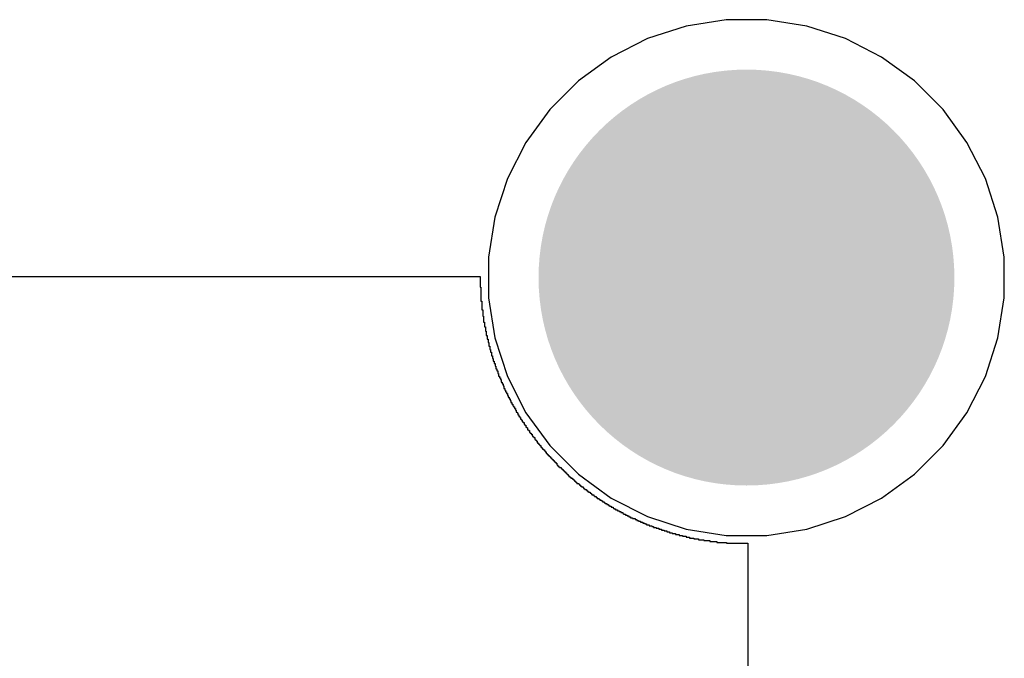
# Model space of a CAD drawing. Header units: inches. Extents: x 0 to 140, y 0 to 140.
# Tile 4 of 42: x 45.26 to 57.1, y 17.42 to 25.1. Entities that reach past the tile are written whole.
import ezdxf

# ---------------------------------------------------------------- set-up
doc = ezdxf.new("R2010")
doc.units = ezdxf.units.IN
for name, color, linetype in [('BOTTOM', 5, 'Continuous'), ('Bottom Solder', 6, 'Continuous'), ('Pad Holes', 156, 'Continuous'), ('TOP', 1, 'Continuous'), ('Top Solder', 216, 'Continuous')]:
    doc.layers.add(name, color=color, linetype=linetype)

msp = doc.modelspace()

# ---------------------------------------------------------------- hatches: boundary and pattern name
at = {"layer": 'BOTTOM'}
h = msp.add_hatch(color=5, dxfattribs=at)
edge = h.paths.add_edge_path()
edge.add_arc((54, 22), 1.5, 0, 360)
at = {"layer": 'Bottom Solder'}
h = msp.add_hatch(color=6, dxfattribs=at)
edge = h.paths.add_edge_path()
edge.add_arc((54, 22), 2.5, 0, 360)
at = {"layer": 'Pad Holes'}
h = msp.add_hatch(color=7, dxfattribs=at)
edge = h.paths.add_edge_path()
edge.add_arc((54, 22), 1.75, 0, 360)
at = {"layer": 'TOP'}
h = msp.add_hatch(color=1, dxfattribs=at)
edge = h.paths.add_edge_path()
edge.add_arc((54, 22), 1.5, 0, 360)
at = {"layer": 'Top Solder'}
h = msp.add_hatch(color=216, dxfattribs=at)
edge = h.paths.add_edge_path()
edge.add_arc((54, 22), 2.5, 0, 360)

# ---------------------------------------------------------------- linework, layer by layer
at = {"layer": 'BOTTOM'}
for p, q in [((53.756, 25.1), (53.274, 25.023)), ((54.244, 25.1), (53.756, 25.1)), ((54.726, 25.023), (54.244, 25.1)), ((53.274, 25.023), (52.81, 24.873)), ((55.19, 24.873), (54.726, 25.023)), ((52.81, 24.873), (52.375, 24.651)), ((55.625, 24.651), (55.19, 24.873)), ((52.375, 24.651), (51.981, 24.364)), ((56.02, 24.364), (55.625, 24.651)), ((51.981, 24.364), (51.635, 24.019)), ((56.365, 24.019), (56.02, 24.364)), ((51.635, 24.019), (51.349, 23.624)), ((56.651, 23.624), (56.365, 24.019)), ((51.349, 23.624), (51.127, 23.19)), ((56.873, 23.19), (56.651, 23.624)), ((51.127, 23.19), (50.976, 22.726)), ((57.024, 22.726), (56.873, 23.19)), ((50.976, 22.726), (50.9, 22.244)), ((57.1, 22.244), (57.024, 22.726)), ((50.9, 22.244), (50.9, 21.756)), ((57.1, 21.756), (57.1, 22.244)), ((50.9, 21.756), (50.976, 21.274)), ((57.024, 21.274), (57.1, 21.756)), ((50.976, 21.274), (51.127, 20.81)), ((56.873, 20.81), (57.024, 21.274)), ((51.127, 20.81), (51.349, 20.375)), ((56.651, 20.375), (56.873, 20.81)), ((51.349, 20.375), (51.635, 19.98)), ((56.365, 19.98), (56.651, 20.375)), ((51.635, 19.98), (51.981, 19.635)), ((56.02, 19.635), (56.365, 19.98)), ((51.981, 19.635), (52.375, 19.348)), ((55.625, 19.348), (56.02, 19.635)), ((52.375, 19.348), (52.81, 19.127)), ((55.19, 19.127), (55.625, 19.348)), ((52.81, 19.127), (53.274, 18.976)), ((54.726, 18.976), (55.19, 19.127)), ((53.274, 18.976), (53.756, 18.9)), ((54.244, 18.9), (54.726, 18.976)), ((53.756, 18.9), (54.244, 18.9))]:
    msp.add_line(p, q, dxfattribs=at)
at = {"layer": 'Bottom Solder'}
for p, q in [((43.093, 22.012), (50.797, 22.012)), ((50.797, 22.012), (50.797, 21.885)), ((50.797, 21.885), (50.808, 21.885)), ((50.808, 21.885), (50.808, 21.716)), ((50.808, 21.716), (50.819, 21.716)), ((50.819, 21.716), (50.819, 21.61)), ((50.819, 21.61), (50.829, 21.61)), ((50.829, 21.61), (50.829, 21.536)), ((50.829, 21.536), (50.84, 21.536)), ((50.84, 21.536), (50.84, 21.462)), ((50.84, 21.462), (50.85, 21.462)), ((50.85, 21.462), (50.85, 21.409)), ((50.85, 21.409), (50.861, 21.409)), ((50.861, 21.409), (50.861, 21.356)), ((50.861, 21.356), (50.872, 21.356)), ((50.872, 21.356), (50.872, 21.303)), ((50.872, 21.303), (50.882, 21.303)), ((50.882, 21.303), (50.882, 21.261)), ((50.882, 21.261), (50.893, 21.261)), ((50.893, 21.261), (50.893, 21.219)), ((50.893, 21.219), (50.903, 21.219)), ((50.903, 21.219), (50.903, 21.176)), ((50.903, 21.176), (50.914, 21.176)), ((50.914, 21.176), (50.914, 21.134)), ((50.914, 21.134), (50.924, 21.134)), ((50.924, 21.134), (50.924, 21.102)), ((50.924, 21.102), (50.935, 21.102)), ((50.935, 21.102), (50.935, 21.06)), ((50.935, 21.06), (50.946, 21.06)), ((50.946, 21.06), (50.946, 21.028)), ((50.946, 21.028), (50.956, 21.028)), ((50.956, 21.028), (50.956, 20.996)), ((50.956, 20.996), (50.967, 20.996)), ((50.967, 20.996), (50.967, 20.965)), ((50.967, 20.965), (50.977, 20.965)), ((50.977, 20.965), (50.977, 20.933)), ((50.977, 20.933), (50.988, 20.933)), ((50.988, 20.933), (50.988, 20.901)), ((50.988, 20.901), (50.999, 20.901)), ((50.999, 20.901), (50.999, 20.88)), ((50.999, 20.88), (51.009, 20.88)), ((51.009, 20.88), (51.009, 20.848)), ((51.009, 20.848), (51.02, 20.848)), ((51.02, 20.848), (51.02, 20.816)), ((51.02, 20.816), (51.03, 20.816)), ((51.03, 20.816), (51.03, 20.795)), ((51.03, 20.795), (51.041, 20.795)), ((51.041, 20.795), (51.041, 20.774)), ((51.041, 20.774), (51.051, 20.774)), ((51.051, 20.774), (51.051, 20.742)), ((51.051, 20.742), (51.062, 20.742)), ((51.062, 20.742), (51.062, 20.721)), ((51.062, 20.721), (51.073, 20.721)), ((51.073, 20.721), (51.073, 20.7)), ((51.073, 20.7), (51.083, 20.7)), ((51.083, 20.7), (51.083, 20.668)), ((51.083, 20.668), (51.094, 20.668)), ((51.094, 20.668), (51.094, 20.647)), ((51.094, 20.647), (51.104, 20.647)), ((51.104, 20.647), (51.104, 20.626)), ((51.104, 20.626), (51.115, 20.626)), ((51.115, 20.626), (51.115, 20.605)), ((51.115, 20.605), (51.126, 20.605)), ((51.126, 20.605), (51.126, 20.584)), ((51.126, 20.584), (51.136, 20.584)), ((51.136, 20.584), (51.136, 20.562)), ((51.136, 20.562), (51.147, 20.562)), ((51.147, 20.562), (51.147, 20.541)), ((51.147, 20.541), (51.157, 20.541)), ((51.157, 20.541), (51.157, 20.52)), ((51.157, 20.52), (51.168, 20.52)), ((51.168, 20.52), (51.168, 20.499)), ((51.168, 20.499), (51.178, 20.499)), ((51.178, 20.499), (51.178, 20.478)), ((51.178, 20.478), (51.189, 20.478)), ((51.189, 20.478), (51.189, 20.457)), ((51.189, 20.457), (51.2, 20.457)), ((51.2, 20.457), (51.2, 20.446)), ((51.2, 20.446), (51.21, 20.446)), ((51.21, 20.446), (51.21, 20.425)), ((51.21, 20.425), (51.221, 20.425)), ((51.221, 20.425), (51.221, 20.404)), ((51.221, 20.404), (51.231, 20.404)), ((51.231, 20.404), (51.231, 20.382)), ((51.231, 20.382), (51.242, 20.382)), ((51.242, 20.382), (51.242, 20.372)), ((51.242, 20.372), (51.253, 20.372)), ((51.253, 20.372), (51.253, 20.351)), ((51.253, 20.351), (51.263, 20.351)), ((51.263, 20.351), (51.263, 20.33)), ((51.263, 20.33), (51.274, 20.33)), ((51.274, 20.33), (51.274, 20.319)), ((51.274, 20.319), (51.284, 20.319)), ((51.284, 20.319), (51.284, 20.298)), ((51.284, 20.298), (51.295, 20.298)), ((51.295, 20.298), (51.295, 20.287)), ((51.295, 20.287), (51.305, 20.287)), ((51.305, 20.287), (51.305, 20.266)), ((51.305, 20.266), (51.316, 20.266)), ((51.316, 20.266), (51.316, 20.256)), ((51.316, 20.256), (51.327, 20.256)), ((51.327, 20.256), (51.327, 20.234)), ((51.327, 20.234), (51.337, 20.234)), ((51.337, 20.234), (51.337, 20.224)), ((51.337, 20.224), (51.348, 20.224)), ((51.348, 20.224), (51.348, 20.203)), ((51.348, 20.203), (51.358, 20.203)), ((51.358, 20.203), (51.358, 20.192)), ((51.358, 20.192), (51.369, 20.192)), ((51.369, 20.192), (51.369, 20.171)), ((51.369, 20.171), (51.38, 20.171)), ((51.38, 20.171), (51.38, 20.16)), ((51.38, 20.16), (51.39, 20.16)), ((51.39, 20.16), (51.39, 20.139)), ((51.39, 20.139), (51.401, 20.139)), ((51.401, 20.139), (51.401, 20.129)), ((51.401, 20.129), (51.411, 20.129)), ((51.411, 20.129), (51.411, 20.118)), ((51.411, 20.118), (51.422, 20.118)), ((51.422, 20.118), (51.422, 20.097)), ((51.422, 20.097), (51.432, 20.097)), ((51.432, 20.097), (51.432, 20.086)), ((51.432, 20.086), (51.443, 20.086)), ((51.443, 20.086), (51.443, 20.076)), ((51.443, 20.076), (51.454, 20.076)), ((51.454, 20.076), (51.454, 20.054)), ((51.454, 20.054), (51.464, 20.054)), ((51.464, 20.054), (51.464, 20.044)), ((51.464, 20.044), (51.475, 20.044)), ((51.475, 20.044), (51.475, 20.033)), ((51.475, 20.033), (51.485, 20.033)), ((51.485, 20.033), (51.485, 20.012)), ((51.485, 20.012), (51.496, 20.012)), ((51.496, 20.012), (51.496, 20.002)), ((51.496, 20.002), (51.507, 20.002)), ((51.507, 20.002), (51.507, 19.991)), ((51.507, 19.991), (51.517, 19.991)), ((51.517, 19.991), (51.517, 19.98)), ((51.517, 19.98), (51.528, 19.98)), ((51.528, 19.98), (51.528, 19.959)), ((51.528, 19.959), (51.538, 19.959)), ((51.538, 19.959), (51.538, 19.949)), ((51.538, 19.949), (51.549, 19.949)), ((51.549, 19.949), (51.549, 19.938)), ((51.549, 19.938), (51.559, 19.938)), ((51.559, 19.938), (51.559, 19.927)), ((51.559, 19.927), (51.57, 19.927)), ((51.57, 19.927), (51.57, 19.917)), ((51.57, 19.917), (51.581, 19.917)), ((51.581, 19.917), (51.581, 19.906)), ((51.581, 19.906), (51.591, 19.906)), ((51.591, 19.906), (51.591, 19.885)), ((51.591, 19.885), (51.602, 19.885)), ((51.602, 19.885), (51.602, 19.875)), ((51.602, 19.875), (51.612, 19.875)), ((51.612, 19.875), (51.612, 19.864)), ((51.612, 19.864), (51.623, 19.864)), ((51.623, 19.864), (51.623, 19.853)), ((51.623, 19.853), (51.634, 19.853)), ((51.634, 19.853), (51.634, 19.843)), ((51.634, 19.843), (51.644, 19.843)), ((51.644, 19.843), (51.644, 19.832)), ((51.644, 19.832), (51.655, 19.832)), ((51.655, 19.832), (51.655, 19.822)), ((51.655, 19.822), (51.665, 19.822)), ((51.665, 19.822), (51.665, 19.811)), ((51.665, 19.811), (51.676, 19.811)), ((51.676, 19.811), (51.676, 19.8)), ((51.676, 19.8), (51.686, 19.8)), ((51.686, 19.8), (51.686, 19.79)), ((51.686, 19.79), (51.697, 19.79)), ((51.697, 19.79), (51.697, 19.779)), ((51.697, 19.779), (51.708, 19.779)), ((51.708, 19.779), (51.708, 19.769)), ((51.708, 19.769), (51.718, 19.769)), ((51.718, 19.769), (51.718, 19.748)), ((51.718, 19.748), (51.729, 19.748)), ((51.729, 19.748), (51.729, 19.737)), ((51.729, 19.737), (51.739, 19.737)), ((51.739, 19.737), (51.739, 19.726)), ((51.739, 19.726), (51.75, 19.726)), ((51.75, 19.726), (51.75, 19.716)), ((51.75, 19.716), (51.771, 19.716)), ((51.771, 19.716), (51.771, 19.705)), ((51.771, 19.705), (51.782, 19.705)), ((51.782, 19.705), (51.782, 19.695)), ((51.782, 19.695), (51.792, 19.695)), ((51.792, 19.695), (51.792, 19.684)), ((51.792, 19.684), (51.803, 19.684)), ((51.803, 19.684), (51.803, 19.673)), ((51.803, 19.673), (51.813, 19.673)), ((51.813, 19.673), (51.813, 19.663)), ((51.813, 19.663), (51.824, 19.663)), ((51.824, 19.663), (51.824, 19.652)), ((51.824, 19.652), (51.835, 19.652)), ((51.835, 19.652), (51.835, 19.642)), ((51.835, 19.642), (51.845, 19.642)), ((51.845, 19.642), (51.845, 19.631)), ((51.845, 19.631), (51.856, 19.631)), ((51.856, 19.631), (51.856, 19.621)), ((51.856, 19.621), (51.866, 19.621)), ((51.866, 19.621), (51.866, 19.61)), ((51.866, 19.61), (51.877, 19.61)), ((51.877, 19.61), (51.877, 19.599)), ((51.877, 19.599), (51.888, 19.599)), ((51.888, 19.599), (51.888, 19.589)), ((51.888, 19.589), (51.909, 19.589)), ((51.909, 19.589), (51.909, 19.578)), ((51.909, 19.578), (51.919, 19.578)), ((51.919, 19.578), (51.919, 19.568)), ((51.919, 19.568), (51.93, 19.568)), ((51.93, 19.568), (51.93, 19.557)), ((51.93, 19.557), (51.94, 19.557)), ((51.94, 19.557), (51.94, 19.546)), ((51.94, 19.546), (51.951, 19.546)), ((51.951, 19.546), (51.951, 19.536)), ((51.951, 19.536), (51.962, 19.536)), ((51.962, 19.536), (51.962, 19.525)), ((51.962, 19.525), (51.983, 19.525)), ((51.983, 19.525), (51.983, 19.515)), ((51.983, 19.515), (51.993, 19.515)), ((51.993, 19.515), (51.993, 19.504)), ((51.993, 19.504), (52.004, 19.504)), ((52.004, 19.504), (52.004, 19.494)), ((52.004, 19.494), (52.015, 19.494)), ((52.015, 19.494), (52.015, 19.483)), ((52.015, 19.483), (52.036, 19.483)), ((52.036, 19.483), (52.036, 19.472)), ((52.036, 19.472), (52.046, 19.472)), ((52.046, 19.472), (52.046, 19.462)), ((52.046, 19.462), (52.057, 19.462)), ((52.057, 19.462), (52.057, 19.451)), ((52.057, 19.451), (52.078, 19.451)), ((52.078, 19.451), (52.078, 19.441)), ((52.078, 19.441), (52.089, 19.441)), ((52.089, 19.441), (52.089, 19.43)), ((52.089, 19.43), (52.099, 19.43)), ((52.099, 19.43), (52.099, 19.419)), ((52.099, 19.419), (52.12, 19.419)), ((52.12, 19.419), (52.12, 19.409)), ((52.12, 19.409), (52.131, 19.409)), ((52.131, 19.409), (52.131, 19.398)), ((52.131, 19.398), (52.142, 19.398)), ((52.142, 19.398), (52.142, 19.388)), ((52.142, 19.388), (52.163, 19.388)), ((52.163, 19.388), (52.163, 19.377)), ((52.163, 19.377), (52.173, 19.377)), ((52.173, 19.377), (52.173, 19.367)), ((52.173, 19.367), (52.194, 19.367)), ((52.194, 19.367), (52.194, 19.356)), ((52.194, 19.356), (52.205, 19.356)), ((52.205, 19.356), (52.205, 19.345)), ((52.205, 19.345), (52.226, 19.345)), ((52.226, 19.345), (52.226, 19.335)), ((52.226, 19.335), (52.237, 19.335)), ((52.237, 19.335), (52.237, 19.324)), ((52.237, 19.324), (52.258, 19.324)), ((52.258, 19.324), (52.258, 19.314)), ((52.258, 19.314), (52.269, 19.314)), ((52.269, 19.314), (52.269, 19.303)), ((52.269, 19.303), (52.29, 19.303)), ((52.29, 19.303), (52.29, 19.292)), ((52.29, 19.292), (52.3, 19.292)), ((52.3, 19.292), (52.3, 19.282)), ((52.3, 19.282), (52.321, 19.282)), ((52.321, 19.282), (52.321, 19.271)), ((52.321, 19.271), (52.343, 19.271)), ((52.343, 19.271), (52.343, 19.261)), ((52.343, 19.261), (52.353, 19.261)), ((52.353, 19.261), (52.353, 19.25)), ((52.353, 19.25), (52.374, 19.25)), ((52.374, 19.25), (52.374, 19.24)), ((52.374, 19.24), (52.396, 19.24)), ((52.396, 19.24), (52.396, 19.229)), ((52.396, 19.229), (52.406, 19.229)), ((52.406, 19.229), (52.406, 19.218)), ((52.406, 19.218), (52.427, 19.218)), ((52.427, 19.218), (52.427, 19.208)), ((52.427, 19.208), (52.448, 19.208)), ((52.448, 19.208), (52.448, 19.197)), ((52.448, 19.197), (52.47, 19.197)), ((52.47, 19.197), (52.47, 19.187)), ((52.47, 19.187), (52.491, 19.187)), ((52.491, 19.187), (52.491, 19.176)), ((52.491, 19.176), (52.512, 19.176)), ((52.512, 19.176), (52.512, 19.165)), ((52.512, 19.165), (52.522, 19.165)), ((52.522, 19.165), (52.522, 19.155)), ((52.522, 19.155), (52.544, 19.155)), ((52.544, 19.155), (52.544, 19.144)), ((52.544, 19.144), (52.565, 19.144)), ((52.565, 19.144), (52.565, 19.134)), ((52.565, 19.134), (52.586, 19.134)), ((52.586, 19.134), (52.586, 19.123)), ((52.586, 19.123), (52.607, 19.123)), ((52.607, 19.123), (52.607, 19.113)), ((52.607, 19.113), (52.628, 19.113)), ((52.628, 19.113), (52.628, 19.102)), ((52.628, 19.102), (52.66, 19.102)), ((52.66, 19.102), (52.66, 19.091)), ((52.66, 19.091), (52.681, 19.091)), ((52.681, 19.091), (52.681, 19.081)), ((52.681, 19.081), (52.702, 19.081)), ((52.702, 19.081), (52.702, 19.07)), ((52.702, 19.07), (52.724, 19.07)), ((52.724, 19.07), (52.724, 19.06)), ((52.724, 19.06), (52.755, 19.06)), ((52.755, 19.06), (52.755, 19.049)), ((52.755, 19.049), (52.776, 19.049)), ((52.776, 19.049), (52.776, 19.038)), ((52.776, 19.038), (52.798, 19.038)), ((52.798, 19.038), (52.798, 19.028)), ((52.798, 19.028), (52.829, 19.028)), ((52.829, 19.028), (52.829, 19.017)), ((52.829, 19.017), (52.861, 19.017)), ((52.861, 19.017), (52.861, 19.007)), ((52.861, 19.007), (52.882, 19.007)), ((52.882, 19.007), (52.882, 18.996)), ((52.882, 18.996), (52.914, 18.996)), ((52.914, 18.996), (52.914, 18.986)), ((52.914, 18.986), (52.946, 18.986)), ((52.946, 18.986), (52.946, 18.975)), ((52.946, 18.975), (52.978, 18.975)), ((52.978, 18.975), (52.978, 18.964)), ((52.978, 18.964), (53.009, 18.964)), ((53.009, 18.964), (53.009, 18.954)), ((53.009, 18.954), (53.041, 18.954)), ((53.041, 18.954), (53.041, 18.943)), ((53.041, 18.943), (53.073, 18.943)), ((53.073, 18.943), (53.073, 18.933)), ((53.073, 18.933), (53.105, 18.933)), ((53.105, 18.933), (53.105, 18.922)), ((53.105, 18.922), (53.147, 18.922)), ((53.147, 18.922), (53.147, 18.911)), ((53.147, 18.911), (53.189, 18.911)), ((53.189, 18.911), (53.189, 18.901)), ((53.189, 18.901), (53.232, 18.901)), ((53.232, 18.901), (53.232, 18.89)), ((53.232, 18.89), (53.274, 18.89)), ((53.274, 18.89), (53.274, 18.88)), ((53.274, 18.88), (53.316, 18.88)), ((53.316, 18.88), (53.316, 18.869)), ((53.316, 18.869), (53.369, 18.869)), ((53.369, 18.869), (53.369, 18.859)), ((53.369, 18.859), (53.422, 18.859)), ((53.422, 18.859), (53.422, 18.848)), ((53.422, 18.848), (53.486, 18.848)), ((53.486, 18.848), (53.486, 18.837)), ((53.486, 18.837), (53.56, 18.837)), ((53.56, 18.837), (53.56, 18.827)), ((53.56, 18.827), (53.644, 18.827)), ((53.644, 18.827), (53.644, 18.816)), ((53.644, 18.816), (53.761, 18.816)), ((53.761, 18.816), (53.761, 18.806)), ((53.761, 18.806), (54.015, 18.806)), ((54.015, 18.806), (54.015, 9.207))]:
    msp.add_line(p, q, dxfattribs=at)
at = {"layer": 'TOP'}
for p, q in [((53.756, 25.1), (53.274, 25.023)), ((54.244, 25.1), (53.756, 25.1)), ((54.726, 25.023), (54.244, 25.1)), ((53.274, 25.023), (52.81, 24.873)), ((55.19, 24.873), (54.726, 25.023)), ((52.81, 24.873), (52.375, 24.651)), ((55.625, 24.651), (55.19, 24.873)), ((52.375, 24.651), (51.981, 24.364)), ((56.02, 24.364), (55.625, 24.651)), ((51.981, 24.364), (51.635, 24.019)), ((56.365, 24.019), (56.02, 24.364)), ((51.635, 24.019), (51.349, 23.624)), ((56.651, 23.624), (56.365, 24.019)), ((51.349, 23.624), (51.127, 23.19)), ((56.873, 23.19), (56.651, 23.624)), ((51.127, 23.19), (50.976, 22.726)), ((57.024, 22.726), (56.873, 23.19)), ((50.976, 22.726), (50.9, 22.244)), ((57.1, 22.244), (57.024, 22.726)), ((50.9, 22.244), (50.9, 21.756)), ((57.1, 21.756), (57.1, 22.244)), ((50.9, 21.756), (50.976, 21.274)), ((57.024, 21.274), (57.1, 21.756)), ((50.976, 21.274), (51.127, 20.81)), ((56.873, 20.81), (57.024, 21.274)), ((51.127, 20.81), (51.349, 20.375)), ((56.651, 20.375), (56.873, 20.81)), ((51.349, 20.375), (51.635, 19.98)), ((56.365, 19.98), (56.651, 20.375)), ((51.635, 19.98), (51.981, 19.635)), ((56.02, 19.635), (56.365, 19.98)), ((51.981, 19.635), (52.375, 19.348)), ((55.625, 19.348), (56.02, 19.635)), ((52.375, 19.348), (52.81, 19.127)), ((55.19, 19.127), (55.625, 19.348)), ((52.81, 19.127), (53.274, 18.976)), ((54.726, 18.976), (55.19, 19.127)), ((53.274, 18.976), (53.756, 18.9)), ((54.244, 18.9), (54.726, 18.976)), ((53.756, 18.9), (54.244, 18.9))]:
    msp.add_line(p, q, dxfattribs=at)

doc.saveas('drawing.dxf')
